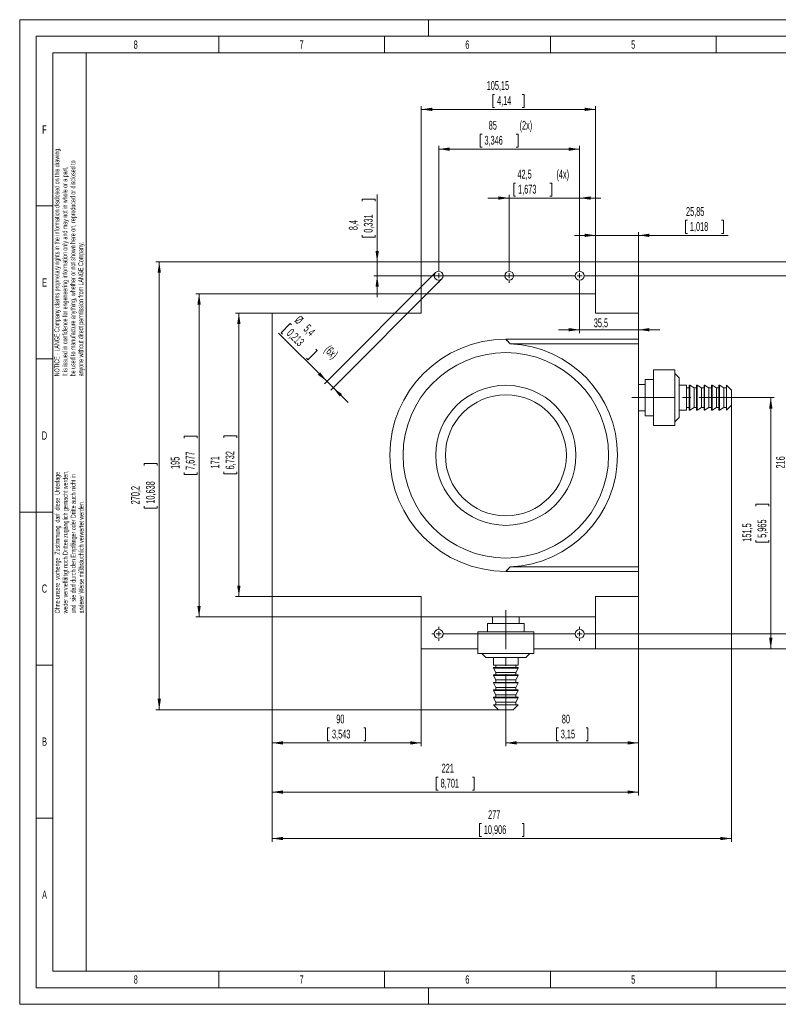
# Model space of a CAD drawing. Header units: millimetres. Extents: x 0 to 420, y 0 to 297.
# Tile 1 of 2: x 0 to 229, y 0 to 297. Entities that reach past the tile are written whole.
import ezdxf

# ---------------------------------------------------------------- set-up
doc = ezdxf.new("R2010")
doc.units = ezdxf.units.MM
doc.linetypes.add('CENTERX2', pattern=[20.32, 12.7, -2.54, 2.54, -2.54])
doc.styles.add('SLDTEXTSTYLE0', font='TXT', dxfattribs={"width": 0.638186})
doc.styles.add('SLDTEXTSTYLE1', font='TXT', dxfattribs={"width": 0.605})
doc.dimstyles.new('SLDDIMSTYLE1', dxfattribs={"dimtxt": 2.568319, "dimasz": 3.3, "dimexe": 0, "dimexo": 0.0625, "dimgap": 0.64208, "dimtad": 1, "dimdec": 1, "dimlfac": 2, "dimrnd": 1e-09, "dimzin": 12, "dimdsep": 46, "dimtxsty": 'SLDTEXTSTYLE1', "dimsah": 1, "dimcen": 0.09, "dimadec": 0, "dimazin": 3, "dimtfac": 1, "dimtdec": 1, "dimtofl": 0, "dimtmove": 0, "dimatfit": 3, "dimfxl": 1, "dimfrac": 2, "dimtolj": 1, "dimtzin": 12, "dimarcsym": 0})
doc.dimstyles.new('SLDDIMSTYLE2', dxfattribs={"dimtxt": 2.568319, "dimasz": 3.3, "dimexe": 0, "dimexo": 0.0625, "dimgap": 0.64208, "dimtad": 1, "dimdec": 1, "dimlfac": 2, "dimrnd": 1e-09, "dimzin": 12, "dimdsep": 46, "dimtxsty": 'SLDTEXTSTYLE1', "dimsah": 1, "dimcen": 0.09, "dimadec": 0, "dimazin": 3, "dimtfac": 1, "dimtdec": 1, "dimtmove": 0, "dimatfit": 0, "dimfxl": 1, "dimfrac": 2, "dimtolj": 1, "dimtzin": 12, "dimarcsym": 0})
doc.dimstyles.new('SLDDIMSTYLE3', dxfattribs={"dimtxt": 2.568319, "dimasz": 3.3, "dimexe": 0, "dimexo": 0.0625, "dimgap": 0.64208, "dimtad": 1, "dimdec": 3, "dimlfac": 2, "dimrnd": 1e-09, "dimzin": 12, "dimdsep": 46, "dimtxsty": 'SLDTEXTSTYLE1', "dimsah": 1, "dimcen": 0.09, "dimadec": 0, "dimazin": 3, "dimtfac": 1, "dimtdec": 1, "dimtofl": 0, "dimtmove": 0, "dimatfit": 3, "dimfxl": 1, "dimfrac": 2, "dimtolj": 1, "dimtzin": 12, "dimarcsym": 0})
doc.dimstyles.new('SLDDIMSTYLE4', dxfattribs={"dimtxt": 2.568319, "dimasz": 3.3, "dimexe": 0, "dimexo": 0.0625, "dimgap": 0.64208, "dimtad": 1, "dimlfac": 2, "dimrnd": 1e-09, "dimzin": 12, "dimdsep": 46, "dimtxsty": 'SLDTEXTSTYLE1', "dimsah": 1, "dimcen": 0.09, "dimadec": 0, "dimazin": 3, "dimtfac": 1, "dimtdec": 1, "dimtmove": 0, "dimatfit": 0, "dimfxl": 1, "dimfrac": 2, "dimtolj": 1, "dimtzin": 12, "dimarcsym": 0})
doc.dimstyles.new('SLDDIMSTYLE5', dxfattribs={"dimtxt": 2.568319, "dimasz": 3.3, "dimexe": 0, "dimexo": 0.0625, "dimgap": 0.64208, "dimtad": 1, "dimdec": 1, "dimlfac": 2, "dimrnd": 1e-09, "dimzin": 12, "dimdsep": 46, "dimtxsty": 'SLDTEXTSTYLE1', "dimsah": 1, "dimcen": 0.09, "dimadec": 0, "dimazin": 3, "dimtfac": 1, "dimtdec": 1, "dimtmove": 0, "dimatfit": 0, "dimfxl": 1, "dimfrac": 2, "dimtolj": 1, "dimtzin": 12, "dimarcsym": 0})

# ---------------------------------------------------------------- blocks, each defined once
blk = doc.blocks.new('SW_NOTE_7')
at = {"color": 0, "linetype": 'Continuous', "lineweight": 0, "char_height": 1.5, "attachment_point": 1, "rotation": 90, "style": 'SLDTEXTSTYLE0'}
for s, insert in [('weder vervielfältigt noch Dritten zugänglich gemacht werden,', (0.47, 0)), ('Ohne unsere  vorherige  Zustimmung  darf  diese  Unterlage', (-1.93, 0)), ('und  sie darf durch den Empfänger oder Dritte auch nicht in', (2.87, 0)), ('anderer Weise mißbräuchlich verwertet werden.', (5.27, 0))]:
    blk.add_mtext(s, dxfattribs=dict(at, insert=insert))
blk = doc.blocks.new('SW_NOTE_8')
at = {"color": 0, "linetype": 'Continuous', "lineweight": 0, "char_height": 1.5, "attachment_point": 1, "rotation": 90, "style": 'SLDTEXTSTYLE0'}
for s, insert in [('NOTICE - LANGE Company claims proprietary rights in the information disclosed on this drawing.', (-1.93, 0)), ('be used to manufacture anything, whether or not shown here on, reproduced or disclosed to', (2.87, 0)), ('It is issued in confidence for engeneering information only and may not in whole or a part,', (0.47, 0)), ('anyone without direct permission from LANGE Company.', (5.27, 0))]:
    blk.add_mtext(s, dxfattribs=dict(at, insert=insert))
blk = doc.blocks.new('_D_3')
at = {"color": 7, "linetype": 'Continuous', "lineweight": 0}
for p, q in [((186.58, 200.6), (186.58, 63.02)), ((76.08, 123), (76.08, 63.02)), ((126.19, 68.55), (125.6, 68.55)), ((125.6, 68.55), (125.6, 64.61)), ((136.48, 68.55), (137.06, 68.55)), ((137.06, 68.55), (137.06, 64.61)), ((76.08, 64.02), (186.58, 64.02)), ((125.6, 64.61), (126.19, 64.61)), ((137.06, 64.61), (136.48, 64.61))]:
    blk.add_line(p, q, dxfattribs=at)
for points in [[(76.08, 64.02), (79.38, 63.52), (79.38, 64.52)], [(186.58, 64.02), (183.28, 64.52), (183.28, 63.52)]]:
    blk.add_solid(points, dxfattribs=at)
at = {"color": 7, "linetype": 'Continuous', "lineweight": 0, "char_height": 2.646, "attachment_point": 1, "style": 'SLDTEXTSTYLE1'}
for s, insert in [('221', (127.22, 72.55, -27.45)), ('8,701', (126.92, 68.02, -27.45))]:
    blk.add_mtext(s, dxfattribs=dict(at, insert=insert))
blk = doc.blocks.new('_D_4')
at = {"color": 7, "linetype": 'Continuous', "lineweight": 0}
for p, q in [((173.66, 223.95), (250.51, 223.95)), ((249.51, 107.25), (249.51, 223.95)), ((244.98, 170.74), (244.98, 171.33)), ((244.98, 171.33), (248.93, 171.33)), ((248.93, 171.33), (248.93, 170.74)), ((244.98, 160.45), (244.98, 159.86)), ((248.93, 159.86), (248.93, 160.45)), ((244.98, 159.86), (248.93, 159.86)), ((173.66, 107.25), (250.51, 107.25))]:
    blk.add_line(p, q, dxfattribs=at)
for points in [[(249.51, 223.95), (249.01, 220.65), (250.01, 220.65)], [(249.51, 107.25), (250.01, 110.55), (249.01, 110.55)]]:
    blk.add_solid(points, dxfattribs=at)
at = {"color": 7, "linetype": 'Continuous', "lineweight": 0, "char_height": 2.646, "attachment_point": 1, "rotation": 90, "style": 'SLDTEXTSTYLE1'}
for s, insert in [('9,189', (245.52, 161.19, -27.45)), ('233,4', (240.98, 160.01, -27.45))]:
    blk.add_mtext(s, dxfattribs=dict(at, insert=insert))
blk = doc.blocks.new('_D_5')
at = {"color": 7, "linetype": 'Continuous', "lineweight": 0}
for p, q in [((186.58, 200.6), (186.58, 77.85)), ((146.58, 86.85), (146.58, 77.85)), ((162.42, 83.38), (161.83, 83.38)), ((161.83, 83.38), (161.83, 79.44)), ((170.75, 83.38), (171.33, 83.38)), ((171.33, 83.38), (171.33, 79.44)), ((186.58, 78.85), (146.58, 78.85)), ((161.83, 79.44), (162.42, 79.44)), ((171.33, 79.44), (170.75, 79.44))]:
    blk.add_line(p, q, dxfattribs=at)
for points in [[(146.58, 78.85), (149.88, 78.35), (149.88, 79.35)], [(186.58, 78.85), (183.28, 79.35), (183.28, 78.35)]]:
    blk.add_solid(points, dxfattribs=at)
at = {"color": 7, "linetype": 'Continuous', "lineweight": 0, "char_height": 2.646, "attachment_point": 1, "style": 'SLDTEXTSTYLE1'}
for s, insert in [('80', (163.45, 87.38, -27.45)), ('3,15', (163.15, 82.85, -27.45))]:
    blk.add_mtext(s, dxfattribs=dict(at, insert=insert))
blk = doc.blocks.new('_D_6')
at = {"color": 7, "linetype": 'Continuous', "lineweight": 0}
for p, q in [((149.53, 247.73), (148.95, 247.73)), ((148.95, 247.73), (148.95, 243.79)), ((159.82, 247.73), (160.41, 247.73)), ((160.41, 247.73), (160.41, 243.79)), ((147.58, 221.85), (147.58, 244.2)), ((148.95, 243.79), (149.53, 243.79)), ((160.41, 243.79), (159.82, 243.79)), ((168.83, 221.85), (168.83, 244.2)), ((147.58, 243.2), (141.18, 243.2)), ((168.83, 243.2), (147.58, 243.2)), ((168.83, 243.2), (175.23, 243.2))]:
    blk.add_line(p, q, dxfattribs=at)
for points in [[(147.58, 243.2), (144.28, 243.7), (144.28, 242.7)], [(168.83, 243.2), (172.13, 242.7), (172.13, 243.7)]]:
    blk.add_solid(points, dxfattribs=at)
at = {"color": 7, "linetype": 'Continuous', "lineweight": 0, "char_height": 2.646, "attachment_point": 1, "style": 'SLDTEXTSTYLE1'}
for s, insert in [('42,5', (150.07, 251.73, -27.45)), ('(4x)', (161.84, 251.73, -27.45)), ('1,673', (150.27, 247.2, -27.45))]:
    blk.add_mtext(s, dxfattribs=dict(at, insert=insert))
blk = doc.blocks.new('_D_7')
at = {"color": 7, "linetype": 'Continuous', "lineweight": 0}
for p, q in [((139.4, 262.48), (138.81, 262.48)), ((138.81, 262.48), (138.81, 258.54)), ((149.69, 262.48), (150.28, 262.48)), ((150.28, 262.48), (150.28, 258.54)), ((126.33, 221.85), (126.33, 258.95)), ((138.81, 258.54), (139.4, 258.54)), ((150.28, 258.54), (149.69, 258.54)), ((168.83, 221.85), (168.83, 258.95)), ((168.83, 257.95), (126.33, 257.95))]:
    blk.add_line(p, q, dxfattribs=at)
for points in [[(126.33, 257.95), (129.63, 257.45), (129.63, 258.45)], [(168.83, 257.95), (165.53, 258.45), (165.53, 257.45)]]:
    blk.add_solid(points, dxfattribs=at)
at = {"color": 7, "linetype": 'Continuous', "lineweight": 0, "char_height": 2.646, "attachment_point": 1, "style": 'SLDTEXTSTYLE1'}
for s, insert in [('85', (141.41, 266.48, -27.45)), ('(2x)', (150.72, 266.48, -27.45)), ('3,346', (140.13, 261.95, -27.45))]:
    blk.add_mtext(s, dxfattribs=dict(at, insert=insert))
blk = doc.blocks.new('_D_8')
at = {"color": 7, "linetype": 'Continuous', "lineweight": 0}
for p, q in [((170.93, 219.75), (237.58, 219.75)), ((236.58, 219.75), (236.58, 111.75)), ((232.05, 170.89), (232.05, 171.48)), ((232.05, 171.48), (235.99, 171.48)), ((235.99, 171.48), (235.99, 170.89)), ((232.05, 160.6), (232.05, 160.01)), ((235.99, 160.01), (235.99, 160.6)), ((232.05, 160.01), (235.99, 160.01)), ((170.93, 111.75), (237.58, 111.75))]:
    blk.add_line(p, q, dxfattribs=at)
for points in [[(236.58, 219.75), (236.08, 216.45), (237.08, 216.45)], [(236.58, 111.75), (237.08, 115.05), (236.08, 115.05)]]:
    blk.add_solid(points, dxfattribs=at)
at = {"color": 7, "linetype": 'Continuous', "lineweight": 0, "char_height": 2.646, "attachment_point": 1, "rotation": 90, "style": 'SLDTEXTSTYLE1'}
for s, insert in [('8,504', (232.58, 161.34, -27.45)), ('216', (228.05, 161.63, -27.45))]:
    blk.add_mtext(s, dxfattribs=dict(at, insert=insert))
blk = doc.blocks.new('_D_9')
at = {"color": 7, "linetype": 'Continuous', "lineweight": 0}
for p, q in [((76.08, 208.5), (65.08, 208.5)), ((66.08, 208.5), (66.08, 123)), ((61.55, 170.89), (61.55, 171.48)), ((61.55, 171.48), (65.49, 171.48)), ((65.49, 171.48), (65.49, 170.89)), ((61.55, 160.6), (61.55, 160.01)), ((65.49, 160.01), (65.49, 160.6)), ((61.55, 160.01), (65.49, 160.01)), ((76.08, 123), (65.08, 123))]:
    blk.add_line(p, q, dxfattribs=at)
for points in [[(66.08, 208.5), (65.58, 205.2), (66.58, 205.2)], [(66.08, 123), (66.58, 126.3), (65.58, 126.3)]]:
    blk.add_solid(points, dxfattribs=at)
at = {"color": 7, "linetype": 'Continuous', "lineweight": 0, "char_height": 2.646, "attachment_point": 1, "rotation": 90, "style": 'SLDTEXTSTYLE1'}
for s, insert in [('6,732', (62.08, 161.34, -27.45)), ('171', (57.55, 161.63, -27.45))]:
    blk.add_mtext(s, dxfattribs=dict(at, insert=insert))
blk = doc.blocks.new('_D_10')
at = {"color": 7, "linetype": 'Continuous', "lineweight": 0}
for p, q in [((121.08, 214.35), (53.08, 214.35)), ((54.08, 214.35), (54.08, 116.85)), ((49.55, 170.74), (49.55, 171.33)), ((49.55, 171.33), (53.49, 171.33)), ((53.49, 171.33), (53.49, 170.74)), ((49.55, 160.45), (49.55, 159.86)), ((53.49, 159.86), (53.49, 160.45)), ((49.55, 159.86), (53.49, 159.86)), ((121.08, 116.85), (53.08, 116.85))]:
    blk.add_line(p, q, dxfattribs=at)
for points in [[(54.08, 214.35), (53.58, 211.05), (54.58, 211.05)], [(54.08, 116.85), (54.58, 120.15), (53.58, 120.15)]]:
    blk.add_solid(points, dxfattribs=at)
at = {"color": 7, "linetype": 'Continuous', "lineweight": 0, "char_height": 2.646, "attachment_point": 1, "rotation": 90, "style": 'SLDTEXTSTYLE1'}
for s, insert in [('7,677', (50.08, 161.19, -27.45)), ('195', (45.55, 161.48, -27.45))]:
    blk.add_mtext(s, dxfattribs=dict(at, insert=insert))
blk = doc.blocks.new('_D_11')
at = {"color": 7, "linetype": 'Continuous', "lineweight": 0}
for p, q in [((143.2, 274.48), (142.62, 274.48)), ((142.62, 274.48), (142.62, 270.54)), ((151.53, 274.48), (152.12, 274.48)), ((152.12, 274.48), (152.12, 270.54)), ((121.08, 223.95), (121.08, 270.95)), ((142.62, 270.54), (143.2, 270.54)), ((152.12, 270.54), (151.53, 270.54)), ((173.66, 223.95), (173.66, 270.95)), ((121.08, 269.95), (173.66, 269.95))]:
    blk.add_line(p, q, dxfattribs=at)
for points in [[(121.08, 269.95), (124.38, 269.45), (124.38, 270.45)], [(173.66, 269.95), (170.36, 270.45), (170.36, 269.45)]]:
    blk.add_solid(points, dxfattribs=at)
at = {"color": 7, "linetype": 'Continuous', "lineweight": 0, "char_height": 2.646, "attachment_point": 1, "style": 'SLDTEXTSTYLE1'}
for s, insert in [('105,15', (140.8, 278.48, -27.45)), ('4,14', (143.94, 273.95, -27.45))]:
    blk.add_mtext(s, dxfattribs=dict(at, insert=insert))
blk = doc.blocks.new('_D_12')
at = {"color": 7, "linetype": 'Continuous', "lineweight": 0}
for p, q in [((107.78, 223.95), (107.78, 244.29)), ((103.25, 242.28), (103.25, 242.87)), ((103.25, 242.87), (107.19, 242.87)), ((107.19, 242.87), (107.19, 242.28)), ((103.25, 231.99), (103.25, 231.41)), ((107.19, 231.41), (107.19, 231.99)), ((103.25, 231.41), (107.19, 231.41)), ((121.08, 223.95), (106.78, 223.95)), ((107.78, 219.75), (107.78, 223.95)), ((166.73, 219.75), (106.78, 219.75)), ((107.78, 219.75), (107.78, 213.35))]:
    blk.add_line(p, q, dxfattribs=at)
for points in [[(107.78, 223.95), (108.28, 227.25), (107.28, 227.25)], [(107.78, 219.75), (107.28, 216.45), (108.28, 216.45)]]:
    blk.add_solid(points, dxfattribs=at)
at = {"color": 7, "linetype": 'Continuous', "lineweight": 0, "char_height": 2.646, "attachment_point": 1, "rotation": 90, "style": 'SLDTEXTSTYLE1'}
for s, insert in [('0,331', (103.78, 232.73, -27.45)), ('8,4', (99.25, 233.51, -27.45))]:
    blk.add_mtext(s, dxfattribs=dict(at, insert=insert))
blk = doc.blocks.new('_D_13')
at = {"color": 7, "linetype": 'Continuous', "lineweight": 0}
for p, q in [((201.34, 236.48), (200.75, 236.48)), ((200.75, 236.48), (200.75, 232.54)), ((211.63, 236.48), (212.22, 236.48)), ((212.22, 236.48), (212.22, 232.54)), ((173.66, 231.95), (167.26, 231.95)), ((173.66, 223.95), (173.66, 232.95)), ((186.58, 231.95), (173.66, 231.95)), ((186.58, 208.5), (186.58, 232.95)), ((186.58, 231.95), (213.64, 231.95)), ((200.75, 232.54), (201.34, 232.54)), ((212.22, 232.54), (211.63, 232.54))]:
    blk.add_line(p, q, dxfattribs=at)
for points in [[(173.66, 231.95), (170.36, 232.45), (170.36, 231.45)], [(186.58, 231.95), (189.88, 231.45), (189.88, 232.45)]]:
    blk.add_solid(points, dxfattribs=at)
at = {"color": 7, "linetype": 'Continuous', "lineweight": 0, "char_height": 2.646, "attachment_point": 1, "style": 'SLDTEXTSTYLE1'}
for s, insert in [('25,85', (200.9, 240.48, -27.45)), ('1,018', (202.07, 235.95, -27.45))]:
    blk.add_mtext(s, dxfattribs=dict(at, insert=insert))
blk = doc.blocks.new('_D_14')
at = {"color": 7, "linetype": 'Continuous', "lineweight": 0}
for p, q in [((76.08, 123), (76.08, 77.85)), ((121.08, 107.25), (121.08, 77.85)), ((93.44, 83.38), (92.85, 83.38)), ((92.85, 83.38), (92.85, 79.44)), ((103.73, 83.38), (104.31, 83.38)), ((104.31, 83.38), (104.31, 79.44)), ((121.08, 78.85), (76.08, 78.85)), ((92.85, 79.44), (93.44, 79.44)), ((104.31, 79.44), (103.73, 79.44))]:
    blk.add_line(p, q, dxfattribs=at)
for points in [[(76.08, 78.85), (79.38, 78.35), (79.38, 79.35)], [(121.08, 78.85), (117.78, 79.35), (117.78, 78.35)]]:
    blk.add_solid(points, dxfattribs=at)
at = {"color": 7, "linetype": 'Continuous', "lineweight": 0, "char_height": 2.646, "attachment_point": 1, "style": 'SLDTEXTSTYLE1'}
for s, insert in [('90', (95.45, 87.38, -27.45)), ('3,543', (94.17, 82.85, -27.45))]:
    blk.add_mtext(s, dxfattribs=dict(at, insert=insert))
blk = doc.blocks.new('_D_15')
at = {"color": 7, "linetype": 'Continuous', "lineweight": 0}
for p, q in [((216.58, 183), (227.46, 183)), ((226.46, 107.25), (226.46, 183)), ((221.93, 150.27), (221.93, 150.85)), ((221.93, 150.85), (225.87, 150.85)), ((225.87, 150.85), (225.87, 150.27)), ((221.93, 139.98), (221.93, 139.39)), ((225.87, 139.39), (225.87, 139.98)), ((221.93, 139.39), (225.87, 139.39)), ((173.66, 107.25), (227.46, 107.25))]:
    blk.add_line(p, q, dxfattribs=at)
for points in [[(226.46, 183), (225.96, 179.7), (226.96, 179.7)], [(226.46, 107.25), (226.96, 110.55), (225.96, 110.55)]]:
    blk.add_solid(points, dxfattribs=at)
at = {"color": 7, "linetype": 'Continuous', "lineweight": 0, "char_height": 2.646, "attachment_point": 1, "rotation": 90, "style": 'SLDTEXTSTYLE1'}
for s, insert in [('5,965', (222.46, 140.71, -27.45)), ('151,5', (217.93, 139.54, -27.45))]:
    blk.add_mtext(s, dxfattribs=dict(at, insert=insert))
blk = doc.blocks.new('_D_16')
at = {"color": 7, "linetype": 'Continuous', "lineweight": 0}
for p, q in [((214.58, 180.75), (214.58, 49.01)), ((76.08, 123), (76.08, 49.01)), ((139.21, 54.54), (138.62, 54.54)), ((138.62, 54.54), (138.62, 50.6)), ((151.46, 54.54), (152.04, 54.54)), ((152.04, 54.54), (152.04, 50.6)), ((138.62, 50.6), (139.21, 50.6)), ((152.04, 50.6), (151.46, 50.6)), ((214.58, 50.01), (76.08, 50.01))]:
    blk.add_line(p, q, dxfattribs=at)
for points in [[(76.08, 50.01), (79.38, 49.51), (79.38, 50.51)], [(214.58, 50.01), (211.28, 50.51), (211.28, 49.51)]]:
    blk.add_solid(points, dxfattribs=at)
at = {"color": 7, "linetype": 'Continuous', "lineweight": 0, "char_height": 2.646, "attachment_point": 1, "style": 'SLDTEXTSTYLE1'}
for s, insert in [('277', (141.22, 58.54, -27.45)), ('10,906', (139.94, 54.01, -27.45))]:
    blk.add_mtext(s, dxfattribs=dict(at, insert=insert))
blk = doc.blocks.new('_D_17')
at = {"color": 7, "linetype": 'Continuous', "lineweight": 0}
for p, q in [((121.08, 223.95), (41.08, 223.95)), ((42.08, 88.85), (42.08, 223.95)), ((37.55, 162.52), (37.55, 163.11)), ((37.55, 163.11), (41.49, 163.11)), ((41.49, 163.11), (41.49, 162.52)), ((37.55, 150.27), (37.55, 149.68)), ((37.55, 149.68), (41.49, 149.68)), ((41.49, 149.68), (41.49, 150.27)), ((144.33, 88.85), (41.08, 88.85))]:
    blk.add_line(p, q, dxfattribs=at)
for points in [[(42.08, 223.95), (41.58, 220.65), (42.58, 220.65)], [(42.08, 88.85), (42.58, 92.15), (41.58, 92.15)]]:
    blk.add_solid(points, dxfattribs=at)
at = {"color": 7, "linetype": 'Continuous', "lineweight": 0, "char_height": 2.646, "attachment_point": 1, "rotation": 90, "style": 'SLDTEXTSTYLE1'}
for s, insert in [('10,638', (38.08, 151.01, -27.45)), ('270,2', (33.55, 150.81, -27.45))]:
    blk.add_mtext(s, dxfattribs=dict(at, insert=insert))
blk = doc.blocks.new('_D_18')
at = {"color": 7, "linetype": 'Continuous', "lineweight": 0}
for p, q in [((125.38, 220.7), (91.89, 187.21)), ((127.29, 218.79), (93.8, 185.3)), ((81.59, 205.34), (78.8, 202.55)), ((82, 204.92), (81.59, 205.34)), ((92.6, 187.92), (78.07, 202.45)), ((78.8, 202.55), (79.21, 202.14)), ((89.69, 197.23), (86.9, 194.44)), ((89.28, 197.65), (89.69, 197.23)), ((86.9, 194.44), (86.49, 194.86)), ((92.6, 187.92), (94.51, 186.01)), ((94.51, 186.01), (99.03, 181.49))]:
    blk.add_line(p, q, dxfattribs=at)
for points in [[(92.6, 187.92), (90.62, 190.61), (89.91, 189.9)], [(94.51, 186.01), (96.49, 183.32), (97.19, 184.03)]]:
    blk.add_solid(points, dxfattribs=at)
at = {"color": 7, "linetype": 'Continuous', "lineweight": 0, "char_height": 2.646, "attachment_point": 1, "rotation": 315, "style": 'SLDTEXTSTYLE1'}
for s, insert in [('%%c', (84.58, 208, -27.45)), ('5,4', (87.23, 205.35, -27.45)), ('0,213', (82.14, 204.03, -27.45)), ('(6x)', (93.53, 199.05, -27.45))]:
    blk.add_mtext(s, dxfattribs=dict(at, insert=insert))
blk = doc.blocks.new('_D_19')
at = {"color": 7, "linetype": 'Continuous', "lineweight": 0}
for p, q in [((168.83, 217.65), (168.83, 202.48)), ((168.83, 203.48), (162.43, 203.48)), ((168.83, 203.48), (186.58, 203.48)), ((186.58, 203.48), (192.98, 203.48))]:
    blk.add_line(p, q, dxfattribs=at)
for points in [[(168.83, 203.48), (165.53, 203.98), (165.53, 202.98)], [(186.58, 203.48), (189.88, 202.98), (189.88, 203.98)]]:
    blk.add_solid(points, dxfattribs=at)
at = {"color": 7, "linetype": 'Continuous', "lineweight": 0, "insert": (173.1, 206.89, -27.45), "char_height": 2.646, "attachment_point": 1, "style": 'SLDTEXTSTYLE1'}
blk.add_mtext('35,5', dxfattribs=at)
blk = doc.blocks.new('SW_CENTERMARKSYMBOL_0')
at = {"color": 0, "linetype": 'Continuous', "lineweight": 0}
for p, q in [((-1.5, 0), (-2.1, 0)), ((0, 0), (-0.75, 0)), ((0, 1.5), (0, 2.1)), ((0, 0), (0, 0.75)), ((0, 0), (0, -0.75)), ((0, 0), (0.75, 0)), ((1.5, 0), (40.3, 0)), ((0, -1.5), (0, -2.1))]:
    blk.add_line(p, q, dxfattribs=at)
blk = doc.blocks.new('SW_CENTERMARKSYMBOL_1')
at = {"color": 0, "linetype": 'Continuous', "lineweight": 0}
for p, q in [((-1.5, 0), (-2.1, 0)), ((0, 0), (-0.75, 0)), ((0, 1.5), (0, 2.1)), ((0, 0), (0, 0.75)), ((0, 0), (0, -0.75)), ((0, 0), (0.75, 0)), ((1.5, 0), (2.1, 0)), ((0, -1.5), (0, -2.1))]:
    blk.add_line(p, q, dxfattribs=at)
blk = doc.blocks.new('SW_CENTERMARKSYMBOL_2')
at = {"color": 0, "linetype": 'Continuous', "lineweight": 0}
for p, q in [((-1.5, 0), (-2.1, 0)), ((0, 0), (-0.75, 0)), ((0, 1.5), (0, 2.1)), ((0, 0), (0, 0.75)), ((0, 0), (0, -0.75)), ((0, 0), (0.75, 0)), ((1.5, 0), (2.1, 0)), ((0, -1.5), (0, -2.1))]:
    blk.add_line(p, q, dxfattribs=at)
blk = doc.blocks.new('SW_CENTERMARKSYMBOL_3')
at = {"color": 0, "linetype": 'Continuous', "lineweight": 0}
for p, q in [((-1.5, 0), (-2.1, 0)), ((0, 0), (-0.75, 0)), ((0, 1.5), (0, 2.1)), ((0, 0), (0, 0.75)), ((0, 0), (0, -0.75)), ((0, 0), (0.75, 0)), ((1.5, 0), (2.1, 0)), ((0, -1.5), (0, -2.1))]:
    blk.add_line(p, q, dxfattribs=at)
blk = doc.blocks.new('SW_CENTERMARKSYMBOL_4')
at = {"color": 0, "linetype": 'Continuous', "lineweight": 0}
for p, q in [((-1.5, 0), (-2.1, 0)), ((0, 0), (-0.75, 0)), ((0, 1.5), (0, 2.1)), ((0, 0), (0, 0.75)), ((0, 0), (0, -0.75)), ((0, 0), (0.75, 0)), ((1.5, 0), (2.1, 0)), ((0, -1.5), (0, -2.1))]:
    blk.add_line(p, q, dxfattribs=at)

msp = doc.modelspace()

# ---------------------------------------------------------------- linework, layer by layer
at = {"color": 133, "linetype": 'Continuous', "lineweight": 0, "true_color": 0x71e1e1}
for p, q in [((0, 297), (0, 0)), ((420, 297), (0, 297)), ((123.3, 297), (123.3, 292)), ((415, 292), (5, 292)), ((5, 292), (5, 5)), ((60, 292), (60, 287)), ((110, 292), (110, 287)), ((160, 292), (160, 287)), ((210, 292), (210, 287)), ((10, 287), (10, 240.83333)), ((60, 287), (10, 287)), ((20, 287), (20, 10)), ((110, 287), (60, 287)), ((160, 287), (110, 287)), ((210, 287), (160, 287)), ((260, 287), (210, 287)), ((10, 240.83333), (5, 240.83333)), ((10, 240.83333), (10, 194.66667)), ((10, 194.66667), (5, 194.66667)), ((10, 194.66667), (10, 148.5)), ((5, 148.5), (0, 148.5)), ((10, 148.5), (5, 148.5)), ((10, 148.5), (10, 102.33333)), ((10, 102.33333), (5, 102.33333)), ((10, 102.33333), (10, 56.16667)), ((10, 56.16667), (5, 56.16667)), ((10, 56.16667), (10, 10)), ((10, 10), (232.12, 10)), ((60, 10), (60, 5)), ((110, 10), (110, 5)), ((160, 10), (160, 5)), ((210, 10), (210, 5)), ((5, 5), (415, 5)), ((123.3, 5), (123.3, 0)), ((0, 0), (420, 0))]:
    msp.add_line(p, q, dxfattribs=at)
at = {"color": 7, "linetype": 'Continuous', "lineweight": 15}
for p, q in [((173.65668, 223.94733), (121.08168, 223.94733)), ((121.08168, 223.94733), (121.08168, 214.34733)), ((173.65668, 214.34733), (173.65668, 223.94733)), ((121.08168, 214.34733), (121.08168, 208.49733)), ((173.65668, 214.34733), (121.08168, 214.34733)), ((173.65668, 208.49733), (173.65668, 214.34733)), ((76.08168, 208.49733), (76.08168, 122.99733)), ((121.08168, 208.49733), (76.08168, 208.49733)), ((186.58168, 208.49733), (173.65668, 208.49733)), ((186.58168, 208.49733), (186.58168, 200.59733)), ((186.58168, 200.59733), (146.58168, 200.59733)), ((147.92142, 199.25758), (146.58168, 200.59733)), ((186.58168, 199.25758), (147.92142, 199.25758)), ((147.92142, 199.25758), (147.92142, 199.23091)), ((186.58168, 199.25758), (186.58168, 200.59733)), ((186.58168, 199.25758), (186.58168, 131.93708)), ((197.58168, 191.39733), (191.08168, 191.39733)), ((191.08168, 174.59733), (191.08168, 191.39733)), ((197.58168, 174.59733), (197.58168, 191.39733)), ((198.83168, 188.99733), (197.58168, 190.24733)), ((191.08168, 188.49733), (188.58168, 188.49733)), ((188.58168, 177.49733), (188.58168, 188.49733)), ((198.83168, 176.99733), (198.83168, 188.99733)), ((188.58168, 186.99733), (186.58168, 186.99733)), ((201.08168, 186.74733), (198.83168, 186.74733)), ((201.08168, 186.74733), (201.08168, 179.24733)), ((201.83167, 185.99733), (201.08168, 185.99733)), ((202.00815, 186.74733), (201.83167, 186.74733)), ((201.83167, 179.24733), (201.83167, 186.74733)), ((203.33168, 185.99733), (202.00815, 186.74733)), ((202.00815, 186.74733), (202.00815, 179.24733)), ((204.08168, 185.99733), (203.33168, 185.99733)), ((203.33168, 179.99733), (203.33168, 185.99733)), ((204.25815, 186.74733), (204.08168, 186.74733)), ((204.08168, 179.24733), (204.08168, 186.74733)), ((205.58168, 185.99733), (204.25815, 186.74733)), ((204.25815, 186.74733), (204.25815, 179.24733)), ((206.33168, 185.99733), (205.58168, 185.99733)), ((205.58168, 179.99733), (205.58168, 185.99733)), ((206.50815, 186.74733), (206.33168, 186.74733)), ((206.33168, 179.24733), (206.33168, 186.74733)), ((207.83168, 185.99733), (206.50815, 186.74733)), ((206.50815, 186.74733), (206.50815, 179.24733)), ((208.58168, 185.99733), (207.83168, 185.99733)), ((207.83168, 179.99733), (207.83168, 185.99733)), ((208.75815, 186.74733), (208.58168, 186.74733)), ((208.58168, 179.24733), (208.58168, 186.74733)), ((210.08168, 185.99733), (208.75815, 186.74733)), ((208.75815, 186.74733), (208.75815, 179.24733)), ((210.83168, 185.99733), (210.08168, 185.99733)), ((210.08168, 179.99733), (210.08168, 185.99733)), ((211.00815, 186.74733), (210.83168, 186.74733)), ((210.83168, 179.24733), (210.83168, 186.74733)), ((212.33168, 185.99733), (211.00815, 186.74733)), ((211.00815, 186.74733), (211.00815, 179.24733)), ((213.08168, 185.99733), (212.33168, 185.99733)), ((212.33168, 179.99733), (212.33168, 185.99733)), ((214.58167, 185.24733), (213.08168, 186.74733)), ((213.08168, 186.74733), (213.08168, 179.24733)), ((214.58167, 185.24733), (214.58167, 180.74733)), ((186.58168, 178.99733), (188.58168, 178.99733)), ((198.83168, 179.24733), (201.08168, 179.24733)), ((201.08168, 179.99733), (201.83167, 179.99733)), ((201.83167, 179.24733), (202.00815, 179.24733)), ((202.00815, 179.24733), (203.33168, 179.99733)), ((203.33168, 179.99733), (204.08168, 179.99733)), ((204.08168, 179.24733), (204.25815, 179.24733)), ((204.25815, 179.24733), (205.58168, 179.99733)), ((205.58168, 179.99733), (206.33168, 179.99733)), ((206.33168, 179.24733), (206.50815, 179.24733)), ((206.50815, 179.24733), (207.83168, 179.99733)), ((207.83168, 179.99733), (208.58168, 179.99733)), ((208.58168, 179.24733), (208.75815, 179.24733)), ((208.75815, 179.24733), (210.08168, 179.99733)), ((210.08168, 179.99733), (210.83168, 179.99733)), ((210.83168, 179.24733), (211.00815, 179.24733)), ((211.00815, 179.24733), (212.33168, 179.99733)), ((212.33168, 179.99733), (213.08168, 179.99733)), ((213.08168, 179.24733), (214.58167, 180.74733)), ((188.58168, 177.49733), (191.08168, 177.49733)), ((197.58168, 175.74733), (198.83168, 176.99733)), ((191.08168, 174.59733), (197.58168, 174.59733)), ((147.92142, 131.93708), (146.58168, 130.59733)), ((147.92142, 131.96375), (147.92142, 131.93708)), ((147.92142, 131.93708), (186.58168, 131.93708)), ((186.58168, 130.59733), (186.58168, 131.93708)), ((146.58168, 130.59733), (186.58168, 130.59733)), ((186.58168, 130.59733), (186.58168, 122.99733)), ((76.08168, 122.99733), (121.08168, 122.99733)), ((121.08168, 122.99733), (121.08168, 116.84733)), ((173.65668, 116.84733), (173.65668, 122.99733)), ((173.65668, 122.99733), (186.58168, 122.99733)), ((173.65668, 116.84733), (121.08168, 116.84733)), ((121.08168, 116.84733), (121.08168, 107.24733)), ((142.58168, 116.84733), (142.58168, 114.84733)), ((150.58168, 114.84733), (150.58168, 116.84733)), ((173.65668, 107.24733), (173.65668, 116.84733)), ((141.08168, 114.84733), (141.08168, 112.34733)), ((152.08168, 114.84733), (141.08168, 114.84733)), ((152.08168, 112.34733), (152.08168, 114.84733)), ((138.18168, 112.34733), (138.18168, 105.84733)), ((154.98168, 112.34733), (138.18168, 112.34733)), ((154.98168, 105.84733), (154.98168, 112.34733)), ((138.18168, 107.24733), (121.08168, 107.24733)), ((173.65668, 107.24733), (154.98168, 107.24733)), ((154.98168, 105.84733), (138.18168, 105.84733)), ((139.33168, 105.84733), (140.58168, 104.59733)), ((152.58168, 104.59733), (140.58168, 104.59733)), ((142.83168, 104.59733), (142.83168, 102.34733)), ((150.33168, 102.34733), (150.33168, 104.59733)), ((152.58168, 104.59733), (153.83168, 105.84733)), ((150.33168, 102.34733), (142.83168, 102.34733)), ((142.83168, 101.59733), (142.83168, 101.42086)), ((142.83168, 101.59733), (150.33168, 101.59733)), ((142.83168, 101.42086), (143.58168, 100.09733)), ((150.33168, 101.42086), (142.83168, 101.42086)), ((143.58168, 102.34733), (143.58168, 101.59733)), ((149.58168, 101.59733), (149.58168, 102.34733)), ((149.58168, 100.09733), (150.33168, 101.42086)), ((150.33168, 101.42086), (150.33168, 101.59733)), ((142.83168, 99.34733), (142.83168, 99.17086)), ((142.83168, 99.34733), (150.33168, 99.34733)), ((142.83168, 99.17086), (143.58168, 97.84733)), ((150.33168, 99.17086), (142.83168, 99.17086)), ((143.58168, 100.09733), (143.58168, 99.34733)), ((149.58168, 100.09733), (143.58168, 100.09733)), ((149.58168, 99.34733), (149.58168, 100.09733)), ((149.58168, 97.84733), (150.33168, 99.17086)), ((150.33168, 99.17086), (150.33168, 99.34733)), ((142.83168, 97.09733), (142.83168, 96.92086)), ((142.83168, 97.09733), (150.33168, 97.09733)), ((142.83168, 96.92086), (143.58168, 95.59733)), ((150.33168, 96.92086), (142.83168, 96.92086)), ((143.58168, 97.84733), (143.58168, 97.09733)), ((149.58168, 97.84733), (143.58168, 97.84733)), ((143.58168, 95.59733), (143.58168, 94.84733)), ((149.58168, 95.59733), (143.58168, 95.59733)), ((149.58168, 97.09733), (149.58168, 97.84733)), ((149.58168, 95.59733), (150.33168, 96.92086)), ((149.58168, 94.84733), (149.58168, 95.59733)), ((150.33168, 96.92086), (150.33168, 97.09733)), ((142.83168, 94.84733), (142.83168, 94.67086)), ((142.83168, 94.84733), (150.33168, 94.84733)), ((142.83168, 94.67086), (143.58168, 93.34733)), ((150.33168, 94.67086), (142.83168, 94.67086)), ((142.83168, 92.59733), (142.83168, 92.42086)), ((142.83168, 92.59733), (150.33168, 92.59733)), ((142.83168, 92.42086), (143.58168, 91.09733)), ((150.33168, 92.42086), (142.83168, 92.42086)), ((143.58168, 93.34733), (143.58168, 92.59733)), ((149.58168, 93.34733), (143.58168, 93.34733)), ((149.58168, 93.34733), (150.33168, 94.67086)), ((149.58168, 92.59733), (149.58168, 93.34733)), ((149.58168, 91.09733), (150.33168, 92.42086)), ((150.33168, 94.67086), (150.33168, 94.84733)), ((150.33168, 92.42086), (150.33168, 92.59733)), ((142.83168, 90.34733), (144.33168, 88.84733)), ((142.83168, 90.34733), (150.33168, 90.34733)), ((143.58168, 91.09733), (143.58168, 90.34733)), ((149.58168, 91.09733), (143.58168, 91.09733)), ((148.83168, 88.84733), (150.33168, 90.34733)), ((149.58168, 90.34733), (149.58168, 91.09733)), ((148.83168, 88.84733), (144.33168, 88.84733))]:
    msp.add_line(p, q, dxfattribs=at)
at = {"color": 7, "linetype": 'CENTERX2', "lineweight": 0}
for p, q in [((184.58168, 182.99733), (216.58168, 182.99733)), ((146.58168, 86.84733), (146.58168, 118.84733))]:
    msp.add_line(p, q, dxfattribs=at)
at = {"color": 7, "linetype": 'Continuous', "lineweight": 15}
for centre, radius in [((126.33168, 219.74733), 1.35), ((147.58168, 219.74733), 1.35), ((168.83168, 219.74733), 1.35), ((146.58168, 165.59733), 30.98076), ((146.58168, 165.59733), 21.125), ((146.58168, 165.59733), 18.23825), ((126.33168, 111.74733), 1.35), ((168.83168, 111.74733), 1.35)]:
    msp.add_circle(centre, radius, dxfattribs=at)
for radius, start, end in [(35, 90, 270), (33.66025, 272.2810901, 87.7189099)]:
    msp.add_arc((146.58168, 165.59733), radius, start, end, dxfattribs=at)
for points in [[(147.92142, 199.23091), (147.47543, 199.69502), (147.02883, 200.15018), (146.58168, 200.59733)], [(146.58168, 130.59733), (147.02883, 131.04448), (147.47543, 131.49964), (147.92142, 131.96375)]]:
    msp.add_open_spline(points, degree=3, dxfattribs=at)

# ---------------------------------------------------------------- block references
at = {"color": 72, "linetype": 'Continuous', "lineweight": 0, "true_color": 0x71e100}
for name, p in [('SW_NOTE_8', (12.40982, 189.43184)), ('SW_NOTE_7', (12.52038, 117.92061))]:
    msp.add_blockref(name, p, dxfattribs=at)
at = {"color": 7, "linetype": 'Continuous', "lineweight": 0}
for name, p in [('SW_CENTERMARKSYMBOL_2', (126.33168, 219.74733)), ('SW_CENTERMARKSYMBOL_3', (147.58168, 219.74733)), ('SW_CENTERMARKSYMBOL_4', (168.83168, 219.74733)), ('SW_CENTERMARKSYMBOL_0', (126.33168, 111.74733)), ('SW_CENTERMARKSYMBOL_1', (168.83168, 111.74733))]:
    msp.add_blockref(name, p, dxfattribs=at)

# ---------------------------------------------------------------- texts
at = {"color": 254, "linetype": 'Continuous', "lineweight": 0, "true_color": 0xe8e8e8, "char_height": 2.50001, "attachment_point": 2, "style": 'SLDTEXTSTYLE0'}
for s, insert in [('8', (34.98201, 290.73474)), ('7', (84.98201, 290.73474)), ('6', (134.98201, 290.73474)), ('5', (184.98195, 290.73474)), ('F', (7.4654, 265.1514)), ('E', (7.48832, 218.98474)), ('D', (7.4701, 172.81807)), ('C', (7.47004, 126.6514)), ('B', (7.48839, 80.48474)), ('A', (7.48839, 34.31807)), ('8', (34.98201, 8.73474)), ('7', (84.98201, 8.73474)), ('6', (134.98201, 8.73474)), ('5', (184.98195, 8.73474))]:
    msp.add_mtext(s, dxfattribs=dict(at, insert=insert))

# ---------------------------------------------------------------- dimensions: what is measured, and where the dimension line sits
at = {"color": 7, "linetype": 'Continuous', "lineweight": 0}
for base, p1, p2, dimstyle, picture, middle in [((173.65668, 269.94733), (121.08168, 223.94733), (173.65668, 223.94733), 'SLDDIMSTYLE3', '_D_11', (147.36918, 269.94733)), ((173.65668, 231.94773), (186.58168, 208.49733), (173.65668, 223.94733), 'SLDDIMSTYLE4', '_D_13', (206.48403, 231.94773)), ((186.58168, 203.47977), (168.83168, 217.64733), (186.58168, 208.49733), 'SLDDIMSTYLE5', '_D_19', (177.70668, 203.47977)), ((186.58168, 64.02208), (76.08168, 122.99733), (186.58168, 200.59733), 'SLDDIMSTYLE1', '_D_3', (131.33168, 64.02208)), ((146.58168, 78.84733), (186.58168, 200.59733), (146.58168, 86.84733), 'SLDDIMSTYLE1', '_D_5', (166.58168, 78.84733)), ((76.08168, 50.01033), (214.58168, 180.74733), (76.08168, 122.99733), 'SLDDIMSTYLE1', '_D_16', (145.33168, 50.01033)), ((76.08168, 78.84733), (121.08168, 107.24733), (76.08168, 122.99733), 'SLDDIMSTYLE1', '_D_14', (98.58168, 78.84733))]:
    dim = msp.add_linear_dim(base=base, p1=p1, p2=p2, dimstyle=dimstyle, dxfattribs=at)
    dim.commit()
    dim.dimension.update_dxf_attribs({"geometry": picture, "text_midpoint": middle, "dimtype": 160})
for base, p2, text, dimstyle, picture, middle in [((126.33168, 257.94733), (126.33168, 221.84733), '<>(2x)', 'SLDDIMSTYLE1', '_D_7', (147.58168, 257.94733)), ((147.58168, 243.19725), (147.58168, 221.84733), '<> (4x)', 'SLDDIMSTYLE2', '_D_6', (158.20668, 243.19725))]:
    dim = msp.add_linear_dim(base=base, p1=(168.83168, 221.84733), p2=p2, text=text, dimstyle=dimstyle, dxfattribs=at)
    dim.commit()
    dim.dimension.update_dxf_attribs({"geometry": picture, "text_midpoint": middle, "dimtype": 160})
for base, p1, p2, dimstyle, picture, middle in [((107.78024, 223.94733), (166.73168, 219.74733), (121.08168, 223.94733), 'SLDDIMSTYLE2', '_D_12', (107.78024, 237.13901)), ((42.08168, 223.94733), (144.33168, 88.84733), (121.08168, 223.94733), 'SLDDIMSTYLE1', '_D_17', (42.08168, 156.39733)), ((249.515, 223.94733), (173.65668, 107.24733), (173.65668, 223.94733), 'SLDDIMSTYLE1', '_D_4', (249.515, 165.59733)), ((236.58168, 111.74733), (170.93168, 219.74733), (170.93168, 111.74733), 'SLDDIMSTYLE1', '_D_8', (236.58168, 165.74733)), ((54.08168, 116.84733), (121.08168, 214.34733), (121.08168, 116.84733), 'SLDDIMSTYLE1', '_D_10', (54.08168, 165.59733)), ((66.08168, 122.99733), (76.08168, 208.49733), (76.08168, 122.99733), 'SLDDIMSTYLE1', '_D_9', (66.08168, 165.74733)), ((226.45813, 182.99733), (173.65668, 107.24733), (216.58168, 182.99733), 'SLDDIMSTYLE1', '_D_15', (226.45813, 145.12233))]:
    dim = msp.add_linear_dim(base=base, p1=p1, p2=p2, angle=90, dimstyle=dimstyle, dxfattribs=at)
    dim.commit()
    dim.dimension.update_dxf_attribs({"geometry": picture, "text_midpoint": middle, "dimtype": 160})
dim = msp.add_linear_dim(base=(94.50515, 186.01162), p1=(125.37708, 220.70193), p2=(127.28627, 218.79274), angle=315, text='%%c<> (6x)', dimstyle='SLDDIMSTYLE2', dxfattribs=at)
dim.commit()
dim.dimension.update_dxf_attribs({"geometry": '_D_18', "text_midpoint": (84.92895, 195.58782), "dimtype": 160})

doc.saveas('drawing.dxf')
